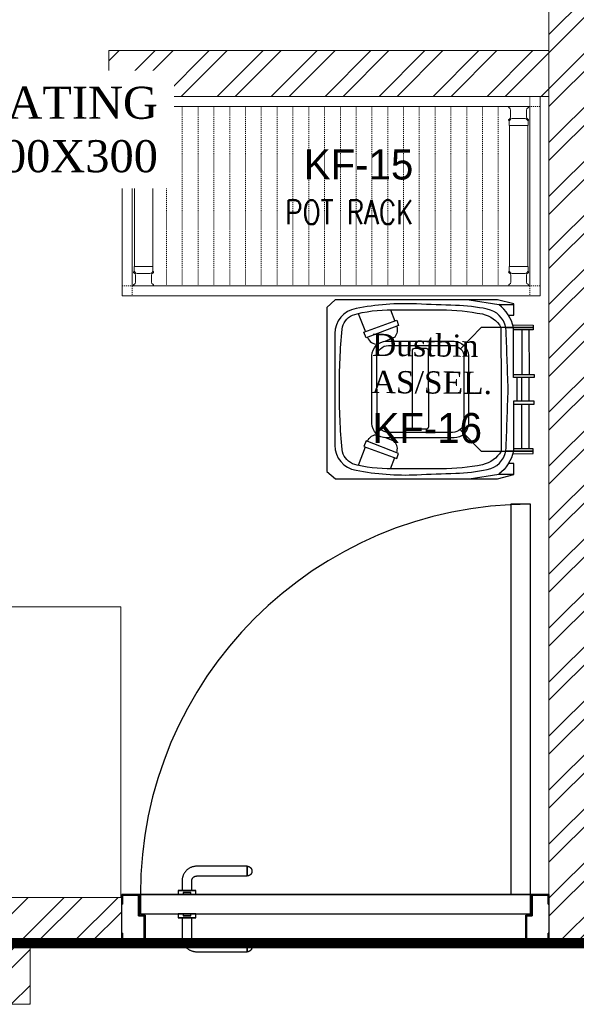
# Model space of a CAD drawing. Header units: inches. Extents: x 119662 to 158499, y 12149 to 20675.
# Tile 29 of 97: x 121897 to 121952, y 19335 to 19431. Entities that reach past the tile are written whole.
import ezdxf
from ezdxf.enums import TextEntityAlignment as Align

# ---------------------------------------------------------------- set-up
doc = ezdxf.new("R2010")
doc.units = ezdxf.units.IN
doc.header["$MEASUREMENT"] = 0
doc.linetypes.add('IHCL-P-MEZZANINE FLOOR PLAN$0$HIDDEN', pattern=[0.375, 0.25, -0.125])
for name, color, linetype, lineweight in [('00-GRIDTEXT', 1, 'Continuous', 13), ('EQUIP DIM', 252, 'Continuous', 0), ('EQUIPMENT', 7, 'Continuous', 25), ('EQUIPMENTSSS', 11, 'Continuous', 18), ('FLOOR RAISE', 4, 'Continuous', 5), ('KIT TEXT.', 5, 'Continuous', 5), ('kitchen equipment', 7, 'Continuous', 15), ('PD_BRICK WALL_115', 134, 'Continuous', 30), ('PD_DOOR', 42, 'Continuous', 25), ('PD_HATCH', 45, 'Continuous', 9), ('PP-TEXT', 7, 'Continuous', 40)]:
    doc.layers.add(name, color=color, linetype=linetype, lineweight=lineweight)
doc.layers.add('KIT EQUIPMENT', color=7, linetype='Continuous')
doc.layers.add('PD_025_TEXT', color=61, linetype='Continuous')
doc.styles.add('Arial', font='GOTHIC.TTF')
doc.styles.add('ISO', font='isocp.shx', dxfattribs={"height": 250})
doc.styles.get("Standard").update_dxf_attribs({"font": 'times.ttf', "height": 4})
doc.styles.add('style1', font='arial.ttf', dxfattribs={"height": 500})

# ---------------------------------------------------------------- blocks, each defined once
blk = doc.blocks.new('FTRRHRH')
at = {"layer": 'EQUIPMENT', "color": 8, "linetype": 'Continuous', "ltscale": 10}
for points in [[(1796570.7, 467786.8), (1796571.1, 467841), (1796577.6, 467841), (1796584.1, 467841), (1796584.1, 467788.7)], [(1796584.1, 467830.1), (1796703.3, 467830.1)], [(1796775.5, 467830.1), (1796743.4, 467830.1), (1796711.4, 467830.1)], [(1796902.7, 467830.1), (1796783.6, 467830.1)], [(1796916.1, 467786.8), (1796915.8, 467841), (1796909.2, 467841), (1796902.7, 467841), (1796902.7, 467788.7)], [(1796584.1, 467810.7), (1796703.3, 467810.7)], [(1796775.5, 467810.7), (1796743.4, 467810.7), (1796711.4, 467810.7)], [(1796902.7, 467810.7), (1796783.6, 467810.7)], [(1796544.6, 467774.9), (1796544.7, 467789.6), (1796514.6, 467789.6), (1796503.6, 467745.2), (1796503.3, 467310.5), (1796523.4, 467287.4), (1796743.4, 467287.4), (1796963.5, 467287.4), (1796983.6, 467310.5), (1796983.3, 467745.2), (1796972.3, 467789.6), (1796942.2, 467789.6), (1796942.3, 467774.9)], [(1796503.5, 467669.5), (1796516.2, 467749.4), (1796516.2, 467789.6)], [(1796775.5, 467798.7), (1796743.4, 467798.7), (1796711.4, 467798.7)], [(1796983.3, 467669.5), (1796970.7, 467749.4), (1796970.7, 467789.6)], [(1796530.3, 467458.7), (1796560.3, 467469.9)], [(1796557.8, 467475.2), (1796571.8, 467480.3), (1796605.3, 467393), (1796590.4, 467387.3), (1796558.3, 467475.4)], [(1796929.1, 467475.2), (1796915.1, 467480.3), (1796881.6, 467393), (1796896.5, 467387.3), (1796928.5, 467475.4)], [(1796956.6, 467458.7), (1796926.6, 467469.9)], [(1796540, 467372.2), (1796589, 467391.1)], [(1796946.9, 467372.2), (1796897.9, 467391.1)]]:
    blk.add_lwpolyline(points, dxfattribs=at)
for points in [[(1796852.5, 467646.3), (1796909.2, 467701.9), (1796909.2, 467841), (1796909.2, 467768.2, 0.002183), (1796743.4, 467774.2, 0.002183), (1796577.6, 467768.2), (1796577.6, 467841), (1796577.6, 467701.9), (1796634.4, 467646.3)], [(1796703.3, 467788.7), (1796584.1, 467788.7), (1796577.6, 467788.7, 0.169802), (1796516.2, 467749.4)], [(1796783.6, 467788.7), (1796902.7, 467788.7), (1796909.2, 467788.7, -0.169802), (1796970.7, 467749.4)], [(1796577.6, 467768.2, 0.297961), (1796528.2, 467718.1, 0.042051), (1796518.4, 467633.3, -0.003698), (1796514.4, 467528.7, 0.060574), (1796526.7, 467366.1, 0.367426), (1796593.9, 467309), (1796743.4, 467309), (1796893, 467309, 0.367426), (1796960.2, 467366.1, 0.060574), (1796972.4, 467528.7, -0.003698), (1796968.4, 467633.3, 0.042051), (1796958.6, 467718.1, 0.297961), (1796909.2, 467768.2)], [(1796573.8, 467475, -0.269888), (1796603.2, 467469.9), (1796614.7, 467443.5)], [(1796913, 467475, 0.269888), (1796883.7, 467469.9), (1796872.2, 467443.5)], [(1796603.8, 467396.9), (1796604.2, 467397, 0.32068), (1796622.1, 467424.3)], [(1796883.1, 467396.9), (1796882.6, 467397, -0.32068), (1796864.8, 467424.3)]]:
    blk.add_lwpolyline(points, format="xyb", dxfattribs=at)
for points in [[(1796703.3, 467843.8), (1796711.4, 467843.8), (1796711.4, 467788.7), (1796703.3, 467788.7)], [(1796783.6, 467843.8), (1796775.5, 467843.8), (1796775.5, 467788.7), (1796783.6, 467788.7)]]:
    blk.add_lwpolyline(points, close=True, dxfattribs=at)
for points in [[(1796743.4, 467755), (1796909.2, 467755, -0.218041), (1796945.6, 467705, -0.049803), (1796956.5, 467595.3), (1796956.5, 467462.7, -0.075378), (1796942.8, 467356.4, -0.243539), (1796905, 467328.5, -0.021943), (1796743.4, 467321.4, -0.021943), (1796581.9, 467328.5, -0.243539), (1796544.1, 467356.4, -0.075378), (1796530.4, 467462.7), (1796530.4, 467595.3, -0.049803), (1796541.3, 467705, -0.218041), (1796577.6, 467755)], [(1796653, 467667.5), (1796834.9, 467667.5, -0.414214), (1796873.4, 467629), (1796873.4, 467447.2, -0.414214), (1796834.9, 467408.8), (1796653, 467408.8, -0.414214), (1796614.5, 467447.2), (1796614.5, 467629, -0.414214)], [(1796656.2, 467655.5), (1796828.4, 467655.5, -0.414214), (1796859, 467625), (1796859, 467452.9, -0.414214), (1796828.4, 467422.3), (1796656.2, 467422.3, -0.414214), (1796625.7, 467452.9), (1796625.7, 467625, -0.414214)], [(1796639.4, 467560), (1796844.3, 467560, -0.414214), (1796850.4, 467553.9), (1796850.4, 467523.4, -0.414214), (1796844.3, 467517.3), (1796639.4, 467517.3, -0.414214), (1796633.3, 467523.4), (1796633.3, 467553.9, -0.414214)]]:
    blk.add_lwpolyline(points, format="xyb", close=True, dxfattribs=at)
blk = doc.blocks.new('sesrgg')
at = {"layer": 'EQUIPMENT', "color": 251, "linetype": 'Continuous', "lineweight": 5}
for p, q in [((1788400.4, 614306.9), (1788353.3, 614306.9)), ((1789296.2, 614306.9), (1789343.3, 614306.9)), ((1788352.5, 614303.9), (1788353.7, 614303.2)), ((1788356.8, 614280.4), (1788356.8, 614297.9)), ((1788396.9, 614280.4), (1788396.9, 614297.9)), ((1788396.9, 614280.4), (1788396.9, 614297.9)), ((1788399.9, 614303.2), (1788401.1, 614303.9)), ((1788399.9, 614303.2), (1788401.2, 614303.9)), ((1788402, 614305.2), (1788402, 614305.3)), ((1789294.6, 614305.2), (1789294.6, 614305.3)), ((1789296.7, 614303.2), (1789295.4, 614303.9)), ((1789296.7, 614303.2), (1789295.4, 614303.9)), ((1789299.7, 614280.4), (1789299.7, 614297.9)), ((1789299.7, 614280.4), (1789299.7, 614297.9)), ((1789339.8, 614280.4), (1789339.8, 614297.9)), ((1789344.1, 614303.9), (1789342.9, 614303.2)), ((1788352.5, 614274.4), (1788353.7, 614275.1)), ((1788353.2, 614271.4), (1788353.2, 614259.3)), ((1788399.9, 614258.8), (1788353.7, 614258.8)), ((1788353.8, 613904.2), (1788353.7, 614258.8)), ((1788355.4, 614273.5), (1788354.7, 614272.2)), ((1788393, 614276.5), (1788360.6, 614276.5)), ((1788399, 614272.2), (1788398.3, 614273.5)), ((1788399.9, 614275.1), (1788401.1, 614274.4)), ((1788399.9, 614275.1), (1788401.2, 614274.4)), ((1788400, 613904.7), (1788399.9, 614258.8)), ((1788400.4, 614271.4), (1788400.4, 614259.3)), ((1788402, 614273), (1788402, 614273)), ((1789294.6, 614273), (1789294.6, 614273)), ((1789296.7, 614275.1), (1789295.4, 614274.4)), ((1789296.7, 614275.1), (1789295.4, 614274.4)), ((1789296.2, 614271.4), (1789296.2, 614259.3)), ((1789296.6, 613904.7), (1789296.7, 614258.8)), ((1789296.7, 614258.8), (1789342.9, 614258.8)), ((1789297.6, 614272.2), (1789298.3, 614273.5)), ((1789303.6, 614276.5), (1789335.9, 614276.5)), ((1789341.2, 614273.5), (1789341.9, 614272.2)), ((1789342.8, 613904.2), (1789342.9, 614258.8)), ((1789344.1, 614274.4), (1789342.9, 614275.1)), ((1789343.4, 614271.4), (1789343.4, 614259.3)), ((1788352.6, 613889.1), (1788353.8, 613888.4)), ((1788353.3, 613892), (1788353.3, 613904.2)), ((1788400, 613904.7), (1788353.8, 613904.7)), ((1788355.5, 613890), (1788354.8, 613891.2)), ((1788393.1, 613887), (1788360.7, 613887)), ((1788398.3, 613890), (1788399.1, 613891.2)), ((1788400, 613888.3), (1788401.2, 613889.1)), ((1788401.2, 613889.1), (1788400, 613888.4)), ((1788400.5, 613892), (1788400.5, 613904.2)), ((1788402, 613890.4), (1788402, 613890.5)), ((1789294.5, 613890.4), (1789294.5, 613890.5)), ((1789296.6, 613888.3), (1789295.3, 613889.1)), ((1789295.3, 613889.1), (1789296.6, 613888.4)), ((1789296.1, 613892), (1789296.1, 613904.2)), ((1789296.6, 613904.7), (1789342.8, 613904.7)), ((1789298.2, 613890), (1789297.5, 613891.2)), ((1789303.5, 613887), (1789335.8, 613887)), ((1789341.1, 613890), (1789341.8, 613891.2)), ((1789344, 613889.1), (1789342.8, 613888.4)), ((1789343.3, 613892), (1789343.3, 613904.2)), ((1788356.9, 613883.1), (1788356.9, 613865.6)), ((1788397, 613883.2), (1788397, 613865.7)), ((1788397, 613865.6), (1788397, 613883.1)), ((1789299.6, 613883.2), (1789299.6, 613865.7)), ((1789299.6, 613865.6), (1789299.6, 613883.1)), ((1789339.7, 613883.1), (1789339.7, 613865.6)), ((1788352.6, 613859.6), (1788353.8, 613860.3)), ((1788400.4, 613856.6), (1788353.4, 613856.6)), ((1788400, 613860.3), (1788401.2, 613859.6)), ((1788401.2, 613859.6), (1788400, 613860.3)), ((1788402, 613858.2), (1788402, 613858.2)), ((1789294.5, 613858.2), (1789294.5, 613858.2)), ((1789296.6, 613860.3), (1789295.3, 613859.6)), ((1789295.3, 613859.6), (1789296.6, 613860.3)), ((1789296.1, 613856.6), (1789343.2, 613856.6)), ((1789344, 613859.6), (1789342.8, 613860.3))]:
    blk.add_line(p, q, dxfattribs=at)
at = {"layer": 'EQUIPMENT', "color": 251, "linetype": 'IHCL-P-MEZZANINE FLOOR PLAN$0$HIDDEN', "lineweight": 5}
for p, q in [((1788428, 613856.6), (1788428, 614306.9)), ((1788467.7, 613856.6), (1788467.7, 614306.9)), ((1788507.4, 613856.6), (1788507.4, 614306.9)), ((1788547.1, 613856.6), (1788547.1, 614306.9)), ((1788586.8, 613856.6), (1788586.8, 614306.9)), ((1788586.8, 613856.6), (1788586.8, 614306.9)), ((1788626.6, 613856.6), (1788626.6, 614306.9)), ((1788666.3, 613856.6), (1788666.3, 614306.9)), ((1788706, 613856.6), (1788706, 614306.9)), ((1788706, 613856.6), (1788706, 614306.9)), ((1788745.7, 613856.6), (1788745.7, 614306.9)), ((1788785.4, 613856.6), (1788785.4, 614306.9)), ((1788825.1, 613856.6), (1788825.1, 614306.9)), ((1788864.9, 613856.6), (1788864.9, 614306.9)), ((1788904.6, 613856.6), (1788904.6, 614306.9)), ((1788944.3, 613856.6), (1788944.3, 614306.9)), ((1788984, 613856.6), (1788984, 614306.9)), ((1789023.7, 613856.6), (1789023.7, 614306.9)), ((1789063.5, 613856.6), (1789063.5, 614306.9)), ((1789103.2, 613856.6), (1789103.2, 614306.9)), ((1789142.9, 613856.6), (1789142.9, 614306.9)), ((1789182.6, 613856.6), (1789182.6, 614306.9)), ((1789222.3, 613856.6), (1789222.3, 614306.9)), ((1789262.1, 613856.6), (1789262.1, 614306.9))]:
    blk.add_line(p, q, dxfattribs=at)
for points in [[(1788348.4, 614306.9), (1788348.4, 614332.1), (1788323.1, 614332.1), (1788323.1, 614306.9)], [(1789348.2, 614306.9), (1789348.2, 614332.1), (1789373.5, 614332.1), (1789373.5, 614306.9)], [(1788348.4, 613856.6), (1788348.4, 613831.3), (1788323.1, 613831.3), (1788323.1, 613856.6)], [(1789348.2, 613856.6), (1789348.2, 613831.3), (1789373.5, 613831.3), (1789373.5, 613856.6)]]:
    blk.add_lwpolyline(points, close=True, dxfattribs=at)
at = {"layer": 'EQUIPMENT', "color": 251, "linetype": 'Continuous', "lineweight": 5}
for centre, radius, start, end in [((1788353.3, 614305.3), 1.6, 89.991, 239.97), ((1788400.4, 614305.3), 1.6, 299.976, 89.991), ((1789296.2, 614305.3), 1.6, 90.009, 240.024), ((1789343.3, 614305.3), 1.6, 300.03, 90.009), ((1788350.7, 614297.9), 6.07, 359.982, 59.988), ((1788403, 614297.9), 6.07, 119.991, 179.997), ((1788403, 614297.9), 6.07, 119.994, 180), ((1788400.3, 614305.2), 1.6, 299.973, 359.979), ((1789296.2, 614305.2), 1.6, 180.021, 240.027), ((1789293.6, 614297.9), 6.07, 0.003, 60.009), ((1789293.6, 614297.9), 6.07, 0, 60.006), ((1789345.9, 614297.9), 6.07, 120.012, 180.018), ((1788353.3, 614273), 1.6, 119.994, 329.979), ((1788353.7, 614259.3), 0.506, 180, 269.973), ((1788350.7, 614280.4), 6.07, 299.976, 359.982), ((1788360.7, 614270.4), 6.07, 89.991, 149.997), ((1788393, 614270.4), 6.07, 29.985, 89.991), ((1788403, 614280.4), 6.07, 179.991, 239.997), ((1788403, 614280.4), 6.07, 180, 239.97), ((1788400.4, 614273), 1.6, 209.967, 59.988), ((1788399.9, 614259.3), 0.506, 269.973, 359.982), ((1788400.3, 614273), 1.6, 359.967, 59.973), ((1789296.2, 614273), 1.6, 120.027, 180.033), ((1789296.2, 614273), 1.6, 120.012, 330.033), ((1789296.7, 614259.3), 0.506, 180.018, 270.027), ((1789293.6, 614280.4), 6.07, 300.003, 0.009), ((1789293.6, 614280.4), 6.07, 300.03, 0), ((1789303.6, 614270.4), 6.07, 90.009, 150.015), ((1789335.9, 614270.4), 6.07, 30.003, 90.009), ((1789345.9, 614280.4), 6.07, 180.018, 240.024), ((1789343.3, 614273), 1.6, 210.021, 60.006), ((1789342.9, 614259.3), 0.506, 270.027, 0), ((1788353.4, 613890.4), 1.6, 29.985, 239.97), ((1788353.8, 613904.2), 0.506, 89.991, 180), ((1788350.8, 613883.1), 6.07, 359.982, 59.988), ((1788360.7, 613893.1), 6.07, 209.967, 269.973), ((1788393.1, 613893.1), 6.07, 269.973, 329.979), ((1788403.1, 613883.1), 6.07, 119.994, 180), ((1788403.1, 613883.1), 6.07, 119.991, 179.997), ((1788400.4, 613890.4), 1.6, 299.976, 149.997), ((1788400, 613904.2), 0.506, 359.982, 89.991), ((1788400.4, 613890.4), 1.6, 299.973, 359.979), ((1789296.1, 613890.4), 1.6, 30.003, 240.024), ((1789296.1, 613890.4), 1.6, 180.021, 240.027), ((1789296.6, 613904.2), 0.506, 90.009, 180.018), ((1789293.5, 613883.1), 6.07, 0, 60.006), ((1789293.5, 613883.1), 6.07, 0.003, 60.009), ((1789303.5, 613893.1), 6.07, 210.021, 270.027), ((1789335.8, 613893.1), 6.07, 270.027, 330.033), ((1789345.8, 613883.1), 6.07, 120.012, 180.018), ((1789343.2, 613890.4), 1.6, 300.03, 150.015), ((1789342.8, 613904.2), 0.506, 0, 90.009), ((1788350.8, 613865.6), 6.07, 299.976, 359.982), ((1788403.1, 613865.6), 6.07, 179.991, 239.997), ((1788403.1, 613865.6), 6.07, 180, 239.97), ((1789293.5, 613865.6), 6.07, 300.003, 0.009), ((1789293.5, 613865.6), 6.07, 300.03, 0), ((1789345.8, 613865.6), 6.07, 180.018, 240.024), ((1788353.4, 613858.2), 1.6, 119.994, 269.973), ((1788400.4, 613858.2), 1.6, 269.973, 59.988), ((1788400.4, 613858.2), 1.6, 359.967, 59.973), ((1789296.1, 613858.2), 1.6, 120.027, 180.033), ((1789296.1, 613858.2), 1.6, 120.012, 270.027), ((1789343.2, 613858.2), 1.6, 270.027, 60.006)]:
    blk.add_arc(centre, radius, start, end, dxfattribs=at)
at = {"layer": 'KIT EQUIPMENT', "color": 251, "lineweight": 5}
for points in [[(1789373.5, 614332.1), (1789373.5, 613831.3), (1788323.1, 613831.3), (1788323.1, 614332.1)], [(1789348.2, 614306.9), (1789348.2, 613856.6), (1788348.4, 613856.6), (1788348.4, 614306.9)]]:
    blk.add_lwpolyline(points, close=True, dxfattribs=at)
blk = doc.blocks.new('A$C6E471120')
at = {"layer": 'EQUIPMENTSSS', "color": 251, "lineweight": 5, "ltscale": 12}
blk.add_lwpolyline([(-1068.9, -7263.3), (-1694.6, -7263.3), (-1694.6, -7988.3), (-1068.9, -7988.3)], close=True, dxfattribs=at)
at = {"layer": 'EQUIPMENT', "color": 251, "xscale": 0.9931975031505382, "yscale": 0.9931975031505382, "zscale": 0.9931975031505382, "rotation": 180}
blk.add_blockref('sesrgg', (1776135.7, 603666.4), dxfattribs=at)
at = {"layer": 'kitchen equipment', "color": 8, "linetype": 'Continuous', "xscale": 0.9305687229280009, "yscale": 0.9305687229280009, "zscale": 0.9305687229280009, "rotation": 270.0169411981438}
blk.add_blockref('FTRRHRH', (-435892.3, 1665144.2), dxfattribs=at)
at = {"layer": '00-GRIDTEXT', "color": 251, "ltscale": 50, "style": 'Arial'}
for s, p in [('KF-15', (-475.4, -6159)), ('KF-16', (-303.9, -6816.9))]:
    blk.add_text(s, height=75.07, rotation=0.0006, dxfattribs=at).set_placement(p, align=Align.MIDDLE_CENTER)
at = {"layer": 'EQUIP DIM', "color": 251, "insert": (-441.5, -6581.4), "char_height": 45.409, "width": 361.089, "attachment_point": 1, "rotation": 359.4794}
blk.add_mtext('{\\H1.22222x;\\C256;Dustbin\\PAS/SEL.}', dxfattribs=at)
at = {"layer": 'KIT TEXT.', "color": 251, "insert": (-658.3, -6308.3, 485.3), "char_height": 59.766, "width": 1092.799, "attachment_point": 7, "style": 'ISO'}
blk.add_mtext('{\\Fromans|c0;\\W0.8;POT RACK}', dxfattribs=at)
blk = doc.blocks.new('door 1')
at = {"layer": 'PD_DOOR', "color": 8}
for p, q in [((160472.9, 15356.5), (160472.9, 15360.1)), ((160472.9, 15360.1), (160472.9, 15356.5)), ((160602.9, 15360.1), (160472.9, 15360.1)), ((160472.9, 15360.1), (160472.9, 15359.7)), ((160472.9, 15335.1), (160472.9, 15360.1)), ((160472.9, 15359.7), (160472.9, 15335.6)), ((159755.9, 15337.6), (159695.9, 15337.6)), ((159695.9, 15337.6), (159695.9, 15312.6)), ((159695.9, 15312.6), (159695.9, 15337.6)), ((159695.9, 15337.6), (159755.9, 15337.6)), ((159695.9, 15212.6), (159695.9, 15337.6)), ((159697.9, 15312.6), (159697.9, 15335.6)), ((159697.9, 15335.6), (159753.9, 15335.6)), ((159753.9, 15335.6), (159697.9, 15335.6)), ((159697.9, 15335.6), (159697.9, 15312.6)), ((159753.9, 15335.6), (159753.9, 15267.6)), ((159753.9, 15267.6), (159753.9, 15335.6)), ((159755.9, 15265.6), (159755.9, 15337.6)), ((159755.9, 15337.6), (159755.9, 15265.6)), ((160472.9, 15335.1), (160472.9, 15338.8)), ((160472.9, 15338.8), (160472.9, 15335.1)), ((160472.9, 15335.6), (160472.9, 15335.1)), ((160472.9, 15335.1), (160602.9, 15335.1)), ((160795.9, 15337.6), (160735.9, 15337.6)), ((160735.9, 15337.6), (160735.9, 15265.6)), ((160735.9, 15265.6), (160735.9, 15337.6)), ((160735.9, 15337.6), (160795.9, 15337.6)), ((160737.9, 15267.6), (160737.9, 15335.6)), ((160737.9, 15335.6), (160793.9, 15335.6)), ((160793.9, 15335.6), (160737.9, 15335.6)), ((160737.9, 15335.6), (160737.9, 15267.6)), ((160793.9, 15335.6), (160793.9, 15312.6)), ((160793.9, 15312.6), (160793.9, 15335.6)), ((160795.9, 15312.6), (160795.9, 15337.6)), ((160795.9, 15337.6), (160795.9, 15312.6)), ((160795.9, 15337.6), (160795.9, 15212.6)), ((159695.9, 15312.6), (159697.9, 15312.6)), ((159697.9, 15312.6), (159695.9, 15312.6)), ((160615.4, 15322.6), (160615.4, 15272.6)), ((160640.4, 15272.6), (160640.4, 15322.6)), ((160793.9, 15312.6), (160795.9, 15312.6)), ((160795.9, 15312.6), (160793.9, 15312.6)), ((159753.9, 15267.6), (159738.9, 15267.6)), ((159738.9, 15267.6), (159738.9, 15214.6)), ((159738.9, 15214.6), (159738.9, 15267.6)), ((159738.9, 15267.6), (159753.9, 15267.6)), ((159740.9, 15212.6), (159740.9, 15265.6)), ((159740.9, 15265.6), (159755.9, 15265.6)), ((159755.9, 15265.6), (159740.9, 15265.6)), ((159740.9, 15265.6), (159740.9, 15212.6)), ((160747.9, 15262.6), (159743.9, 15262.6)), ((159743.9, 15262.6), (159743.9, 15212.6)), ((160747.9, 15262.6), (159743.9, 15262.6)), ((159743.9, 15262.6), (159743.9, 15212.6)), ((160605.4, 15272.6), (160605.4, 15262.6)), ((160622.1, 15272.6), (160605.4, 15272.6)), ((160605.4, 15272.6), (160622.1, 15272.6)), ((160650.4, 15262.6), (160605.4, 15262.6)), ((160605.4, 15262.6), (160650.4, 15262.6)), ((160640.4, 15272.6), (160615.4, 15272.6)), ((160615.4, 15272.6), (160621.7, 15272.6)), ((160617.9, 15267.6), (160617.9, 15262.6)), ((160637.9, 15267.6), (160617.9, 15267.6)), ((160617.9, 15267.6), (160637.9, 15267.6)), ((160637.9, 15262.6), (160617.9, 15262.6)), ((160617.9, 15262.6), (160637.9, 15262.6)), ((160621.7, 15272.6), (160624.7, 15272.6)), ((160624.7, 15272.6), (160627.9, 15272.6)), ((160627.9, 15272.6), (160631.2, 15272.6)), ((160627.9, 15272.6), (160650.4, 15272.6)), ((160631.2, 15272.6), (160634.2, 15272.6)), ((160650.4, 15272.6), (160633.8, 15272.6)), ((160634.2, 15272.6), (160640.4, 15272.6)), ((160637.9, 15262.6), (160637.9, 15267.6)), ((160650.4, 15262.6), (160650.4, 15272.6)), ((160735.9, 15265.6), (160750.9, 15265.6)), ((160750.9, 15265.6), (160735.9, 15265.6)), ((160752.9, 15267.6), (160737.9, 15267.6)), ((160737.9, 15267.6), (160752.9, 15267.6)), ((160747.9, 15212.6), (160747.9, 15262.6)), ((160747.9, 15262.6), (160747.9, 15212.6)), ((160750.9, 15265.6), (160750.9, 15212.6)), ((160750.9, 15212.6), (160750.9, 15265.6)), ((160752.9, 15214.6), (160752.9, 15267.6)), ((160752.9, 15267.6), (160752.9, 15214.6)), ((159697.9, 15237.6), (159695.9, 15237.6)), ((159695.9, 15237.6), (159695.9, 15212.6)), ((159695.9, 15212.6), (159695.9, 15237.6)), ((159695.9, 15237.6), (159697.9, 15237.6)), ((159697.9, 15214.6), (159697.9, 15237.6)), ((159697.9, 15237.6), (159697.9, 15214.6)), ((160795.9, 15237.6), (160793.9, 15237.6)), ((160793.9, 15237.6), (160793.9, 15214.6)), ((160793.9, 15214.6), (160793.9, 15237.6)), ((160793.9, 15237.6), (160795.9, 15237.6)), ((160795.9, 15212.6), (160795.9, 15237.6)), ((160795.9, 15237.6), (160795.9, 15212.6)), ((159695.9, 15212.6), (159740.9, 15212.6)), ((159740.9, 15212.6), (159695.9, 15212.6)), ((159695.9, 15212.6), (159743.9, 15212.6)), ((159743.9, 15212.6), (159695.9, 15212.6)), ((159738.9, 15214.6), (159697.9, 15214.6)), ((159697.9, 15214.6), (159738.9, 15214.6)), ((159793.9, 15212.6), (159743.9, 15212.6)), ((159743.9, 15212.6), (159743.9, 14208.6)), ((159743.9, 15212.6), (160747.9, 15212.6)), ((159743.9, 15212.6), (159793.9, 15212.6)), ((159743.9, 15212.6), (159793.9, 15212.6)), ((159793.9, 15212.6), (159743.9, 15212.6)), ((159793.9, 14208.6), (159793.9, 15212.6)), ((159793.9, 15212.6), (160747.9, 15212.6)), ((159793.9, 15212.6), (160747.9, 15212.6)), ((160747.9, 15212.6), (159793.9, 15212.6)), ((160605.4, 15212.6), (160605.4, 15202.6)), ((160605.4, 15212.6), (160650.4, 15212.6)), ((160639.2, 15212.6), (160605.4, 15212.6)), ((160605.4, 15202.6), (160650.4, 15202.6)), ((160650.4, 15202.6), (160605.4, 15202.6)), ((160615.4, 15202.6), (160615.4, 15177.6)), ((160615.4, 15202.6), (160640.4, 15202.6)), ((160640.4, 15202.6), (160615.4, 15202.6)), ((160617.9, 15212.6), (160617.9, 15207.6)), ((160617.9, 15212.6), (160637.9, 15212.6)), ((160618.3, 15212.6), (160617.9, 15212.6)), ((160617.9, 15207.6), (160637.9, 15207.6)), ((160637.9, 15207.6), (160617.9, 15207.6)), ((160637.9, 15212.6), (160618.3, 15212.6)), ((160637.9, 15207.6), (160637.9, 15212.6)), ((160650.4, 15212.6), (160639.2, 15212.6)), ((160640.4, 15177.6), (160640.4, 15202.6)), ((160650.4, 15202.6), (160650.4, 15212.6)), ((160747.9, 15212.6), (160795.9, 15212.6)), ((160795.9, 15212.6), (160747.9, 15212.6)), ((160750.9, 15212.6), (160795.9, 15212.6)), ((160795.9, 15212.6), (160750.9, 15212.6)), ((160793.9, 15214.6), (160752.9, 15214.6)), ((160752.9, 15214.6), (160793.9, 15214.6)), ((160472.9, 15165.1), (160472.9, 15161.5)), ((160472.9, 15161.5), (160472.9, 15165.1)), ((160602.9, 15165.1), (160472.9, 15165.1)), ((160472.9, 15165.1), (160472.9, 15164.7)), ((160472.9, 15140.1), (160472.9, 15165.1)), ((160472.9, 15164.7), (160472.9, 15140.6)), ((160472.9, 15143.8), (160472.9, 15140.1)), ((160472.9, 15140.1), (160472.9, 15143.8)), ((160472.9, 15140.6), (160472.9, 15140.1)), ((160472.9, 15140.1), (160602.9, 15140.1)), ((159743.9, 14208.6), (159793.9, 14208.6))]:
    blk.add_line(p, q, dxfattribs=at)
at = {"layer": 'PD_DOOR', "color": 8, "flags": 128}
for points in [[(160460.4, 15347.6), (160460.5, 15348.1), (160460.5, 15348.6), (160460.5, 15349.1), (160460.6, 15349.6), (160460.7, 15350.1), (160460.8, 15350.6), (160460.9, 15351.1), (160461.1, 15351.6), (160461.2, 15352), (160461.4, 15352.5), (160461.6, 15353), (160461.9, 15353.4), (160462.1, 15353.9), (160462.4, 15354.3), (160462.6, 15354.7), (160462.9, 15355.1), (160463.2, 15355.5), (160463.5, 15355.9), (160463.9, 15356.3), (160464.2, 15356.6), (160464.6, 15357), (160465, 15357.3), (160465.4, 15357.6), (160465.8, 15357.9), (160466.2, 15358.2), (160466.6, 15358.4), (160467, 15358.7), (160467.5, 15358.9), (160467.9, 15359.1), (160468.4, 15359.3), (160468.9, 15359.5), (160469.4, 15359.6), (160469.8, 15359.8), (160470.3, 15359.9), (160470.8, 15360), (160471.3, 15360), (160471.8, 15360.1), (160472.3, 15360.1), (160472.8, 15360.1), (160472.9, 15360.1)], [(160640.4, 15322.6), (160640.4, 15324.1), (160640.3, 15325.6), (160640.2, 15327.1), (160640, 15328.6), (160639.7, 15330.1), (160639.4, 15331.6), (160639, 15333), (160638.5, 15334.4), (160638, 15335.9), (160637.5, 15337.2), (160636.9, 15338.6), (160636.2, 15340), (160635.5, 15341.3), (160634.7, 15342.6), (160633.9, 15343.8), (160633, 15345), (160632.1, 15346.2), (160631.1, 15347.4), (160630.1, 15348.5), (160629.1, 15349.5), (160628, 15350.6), (160626.8, 15351.5), (160625.7, 15352.5), (160624.4, 15353.4), (160623.2, 15354.2), (160621.9, 15355), (160620.6, 15355.7), (160619.3, 15356.4), (160617.9, 15357), (160616.5, 15357.6), (160615.1, 15358.1), (160613.7, 15358.6), (160612.2, 15359), (160610.8, 15359.3), (160609.3, 15359.6), (160607.8, 15359.8), (160606.3, 15360), (160604.8, 15360.1), (160603.3, 15360.1), (160602.9, 15360.1)], [(160472.9, 15335.1), (160472.4, 15335.2), (160471.9, 15335.2), (160471.4, 15335.2), (160470.9, 15335.3), (160470.5, 15335.4), (160470, 15335.5), (160469.5, 15335.6), (160469, 15335.8), (160468.5, 15335.9), (160468.1, 15336.1), (160467.6, 15336.3), (160467.2, 15336.6), (160466.7, 15336.8), (160466.3, 15337.1), (160465.9, 15337.3), (160465.5, 15337.6), (160465.1, 15337.9), (160464.7, 15338.2), (160464.3, 15338.6), (160464, 15338.9), (160463.6, 15339.3), (160463.3, 15339.7), (160463, 15340.1), (160462.7, 15340.5), (160462.4, 15340.9), (160462.2, 15341.3), (160461.9, 15341.8), (160461.7, 15342.2), (160461.5, 15342.7), (160461.3, 15343.1), (160461.1, 15343.6), (160461, 15344.1), (160460.8, 15344.5), (160460.7, 15345), (160460.6, 15345.5), (160460.5, 15346), (160460.5, 15346.5), (160460.5, 15347), (160460.4, 15347.5), (160460.4, 15347.6)], [(160602.9, 15335.1), (160603.4, 15335.1), (160603.9, 15335.1), (160604.4, 15335.1), (160604.9, 15335), (160605.4, 15334.9), (160605.9, 15334.8), (160606.4, 15334.7), (160606.9, 15334.5), (160607.3, 15334.3), (160607.8, 15334.2), (160608.3, 15334), (160608.7, 15333.7), (160609.2, 15333.5), (160609.6, 15333.2), (160610, 15333), (160610.4, 15332.7), (160610.8, 15332.4), (160611.2, 15332), (160611.6, 15331.7), (160611.9, 15331.4), (160612.2, 15331), (160612.6, 15330.6), (160612.9, 15330.2), (160613.2, 15329.8), (160613.5, 15329.4), (160613.7, 15329), (160614, 15328.5), (160614.2, 15328.1), (160614.4, 15327.6), (160614.6, 15327.2), (160614.8, 15326.7), (160614.9, 15326.2), (160615.1, 15325.7), (160615.2, 15325.3), (160615.3, 15324.8), (160615.3, 15324.3), (160615.4, 15323.8), (160615.4, 15323.3), (160615.4, 15322.8), (160615.4, 15322.6)], [(160602.9, 15140.1), (160604.4, 15140.2), (160605.9, 15140.3), (160607.4, 15140.4), (160608.9, 15140.6), (160610.4, 15140.9), (160611.9, 15141.2), (160613.3, 15141.6), (160614.7, 15142), (160616.2, 15142.5), (160617.5, 15143.1), (160618.9, 15143.7), (160620.3, 15144.4), (160621.6, 15145.1), (160622.9, 15145.9), (160624.1, 15146.7), (160625.3, 15147.6), (160626.5, 15148.5), (160627.7, 15149.5), (160628.8, 15150.5), (160629.8, 15151.5), (160630.9, 15152.6), (160631.8, 15153.8), (160632.8, 15154.9), (160633.7, 15156.1), (160634.5, 15157.4), (160635.3, 15158.7), (160636, 15160), (160636.7, 15161.3), (160637.3, 15162.7), (160637.9, 15164.1), (160638.4, 15165.5), (160638.9, 15166.9), (160639.3, 15168.3), (160639.6, 15169.8), (160639.9, 15171.3), (160640.1, 15172.8), (160640.3, 15174.2), (160640.4, 15175.7), (160640.4, 15177.2), (160640.4, 15177.6)], [(160615.4, 15177.6), (160615.4, 15177.1), (160615.4, 15176.6), (160615.4, 15176.1), (160615.3, 15175.7), (160615.2, 15175.2), (160615.1, 15174.7), (160615, 15174.2), (160614.8, 15173.7), (160614.6, 15173.2), (160614.5, 15172.8), (160614.3, 15172.3), (160614, 15171.9), (160613.8, 15171.4), (160613.5, 15171), (160613.3, 15170.6), (160613, 15170.2), (160612.7, 15169.8), (160612.3, 15169.4), (160612, 15169), (160611.7, 15168.7), (160611.3, 15168.3), (160610.9, 15168), (160610.5, 15167.7), (160610.1, 15167.4), (160609.7, 15167.1), (160609.3, 15166.9), (160608.8, 15166.6), (160608.4, 15166.4), (160607.9, 15166.2), (160607.5, 15166), (160607, 15165.8), (160606.5, 15165.7), (160606, 15165.5), (160605.6, 15165.4), (160605.1, 15165.3), (160604.6, 15165.3), (160604.1, 15165.2), (160603.6, 15165.2), (160603.1, 15165.1), (160602.9, 15165.1)], [(160460.4, 15152.6), (160460.5, 15153.1), (160460.5, 15153.6), (160460.5, 15154.1), (160460.6, 15154.6), (160460.7, 15155.1), (160460.8, 15155.6), (160460.9, 15156.1), (160461.1, 15156.6), (160461.2, 15157), (160461.4, 15157.5), (160461.6, 15158), (160461.9, 15158.4), (160462.1, 15158.9), (160462.4, 15159.3), (160462.6, 15159.7), (160462.9, 15160.1), (160463.2, 15160.5), (160463.5, 15160.9), (160463.9, 15161.3), (160464.2, 15161.6), (160464.6, 15162), (160465, 15162.3), (160465.4, 15162.6), (160465.8, 15162.9), (160466.2, 15163.2), (160466.6, 15163.4), (160467, 15163.7), (160467.5, 15163.9), (160467.9, 15164.1), (160468.4, 15164.3), (160468.9, 15164.5), (160469.4, 15164.6), (160469.8, 15164.8), (160470.3, 15164.9), (160470.8, 15165), (160471.3, 15165), (160471.8, 15165.1), (160472.3, 15165.1), (160472.8, 15165.1), (160472.9, 15165.1)], [(160472.9, 15140.1), (160472.4, 15140.2), (160471.9, 15140.2), (160471.4, 15140.2), (160470.9, 15140.3), (160470.5, 15140.4), (160470, 15140.5), (160469.5, 15140.6), (160469, 15140.8), (160468.5, 15140.9), (160468.1, 15141.1), (160467.6, 15141.3), (160467.2, 15141.6), (160466.7, 15141.8), (160466.3, 15142.1), (160465.9, 15142.3), (160465.5, 15142.6), (160465.1, 15142.9), (160464.7, 15143.2), (160464.3, 15143.6), (160464, 15143.9), (160463.6, 15144.3), (160463.3, 15144.7), (160463, 15145.1), (160462.7, 15145.5), (160462.4, 15145.9), (160462.2, 15146.3), (160461.9, 15146.8), (160461.7, 15147.2), (160461.5, 15147.7), (160461.3, 15148.1), (160461.1, 15148.6), (160461, 15149.1), (160460.8, 15149.5), (160460.7, 15150), (160460.6, 15150.5), (160460.5, 15151), (160460.5, 15151.5), (160460.5, 15152), (160460.4, 15152.5), (160460.4, 15152.6)]]:
    blk.add_lwpolyline(points, dxfattribs=at)
at = {"layer": 'PD_DOOR', "color": 8}
blk.add_arc((159743.9, 15212.6), 1004, 270, 0, dxfattribs=at)
blk = doc.blocks.new('DOOR1')
at = {"color": 8, "xscale": 0.03818181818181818, "yscale": 0.03818181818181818, "zscale": 0.03818181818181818, "rotation": 90}
blk.add_blockref('door 1', (-2370.944, -8406.748), dxfattribs=at)
blk = doc.blocks.new('FIRST FLOOR')
at = {"layer": 'PD_HATCH', "lineweight": 5}
h = blk.add_hatch(dxfattribs=at)
h.set_pattern_fill('ANSI32', color=251, scale=10)
h.set_pattern_definition([(45, (139238.8868, 19346.3716), (-2.65165, 2.65165), []), (45, (139240.6546, 19346.3716), (-2.65165, 2.65165), [])])
h.paths.add_polyline_path([(139249.658, 19348.454), (139206.408, 19348.454), (139206.408, 19343.954), (139249.658, 19343.954)])
h.paths.add_polyline_path([(139164.408, 19348.454), (139121.158, 19348.454), (139121.158, 19343.954), (139164.408, 19343.954)], flags=17)
h.paths.add_polyline_path([(139207.658, 19260.754), (139207.658, 19265.254), (139121.158, 19265.254), (139121.158, 19420.754), (139044.158, 19420.754), (139044.158, 19364.754), (139082.158, 19364.754), (139082.158, 19369.254), (139048.658, 19369.254), (139048.658, 19416.254), (139116.658, 19416.254), (139116.658, 19369.254), (139112.158, 19369.254), (139112.158, 19364.754), (139116.658, 19364.754), (139116.658, 19316.754), (139112.158, 19316.754), (139112.158, 19312.254), (139116.658, 19312.254), (139116.658, 19265.254), (139060.658, 19265.254), (139060.658, 19260.754), (139194.158, 19260.754), (139194.158, 19254.754), (139198.658, 19254.754), (139198.658, 19260.754)])
h.paths.add_polyline_path([(139249.658, 19265.254), (139249.658, 19260.754), (139411.658, 19260.754), (139411.658, 19265.254), (139258.658, 19265.254), (139258.658, 19354.754), (139318.658, 19354.754), (139318.658, 19330.754), (139323.158, 19330.754), (139323.158, 19354.754), (139402.658, 19354.754), (139402.658, 19326.754), (139407.158, 19326.754), (139407.158, 19485.754), (139411.658, 19485.754), (139411.658, 19490.254), (139402.658, 19490.254), (139402.658, 19363.754), (139258.658, 19363.754), (139258.658, 19579.754), (139249.658, 19579.754)])
at = {"layer": 'PD_BRICK WALL_115', "color": 251, "lineweight": 5}
for p, q in [((139206.408, 19348.454), (139206.408, 19343.954)), ((139206.408, 19348.454), (139249.658, 19348.454)), ((139206.408, 19343.954), (139249.658, 19343.954))]:
    blk.add_line(p, q, dxfattribs=at)
for points in [[(139411.658, 19265.254), (139258.658, 19265.254), (139258.658, 19354.754), (139318.658, 19354.754), (139318.658, 19330.754), (139323.158, 19330.754), (139323.158, 19354.754), (139402.658, 19354.754), (139402.658, 19326.754), (139407.158, 19326.754), (139407.158, 19485.754), (139411.658, 19485.754), (139411.658, 19490.254), (139402.658, 19490.254), (139402.658, 19363.754), (139258.658, 19363.754), (139258.658, 19579.754), (139249.658, 19579.754), (139249.658, 19265.254), (139249.658, 19265.254)], [(139044.158, 19420.754), (139121.158, 19420.754), (139121.158, 19265.254), (139207.658, 19265.254), (139207.658, 19260.754), (139198.658, 19260.754), (139198.658, 19254.754), (139194.158, 19254.754), (139194.158, 19260.754), (139060.658, 19260.754)], [(139411.658, 19260.754), (139249.658, 19260.754), (139249.658, 19265.254)]]:
    blk.add_lwpolyline(points, dxfattribs=at)
at = {"layer": '00-GRIDTEXT', "color": 8, "xscale": 0.03937007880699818, "yscale": 0.03937007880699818, "zscale": 0.03937007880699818}
blk.add_blockref('A$C6E471120', (139249.658, 19579.754), dxfattribs=at)
at = {"layer": 'PD_DOOR', "color": 8, "ltscale": 25, "rotation": 90.00000000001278}
blk.add_blockref('DOOR1', (136940.391, 22217.338), dxfattribs=at)
at = {"layer": 'PD_025_TEXT', "color": 251, "insert": (139243.958, 19306.629), "char_height": 8, "width": 91.77218, "attachment_point": 1, "style": 'style1'}
blk.add_mtext('\\pi19.346;DRINKING\\P\\pi24.227; WATER', dxfattribs=at)

msp = doc.modelspace()

# ---------------------------------------------------------------- block references
at = {"color": 8}
msp.add_blockref('FIRST FLOOR', (-17300.786, 79.928), dxfattribs=at)

# ---------------------------------------------------------------- next in the draw order: linework, layer by layer
at = {"layer": 'FLOOR RAISE', "const_width": 1}
msp.add_lwpolyline([(121743.371, 19668.681), (122488.871, 19668.681), (122488.871, 19512.181), (122470.871, 19512.181), (122470.871, 19509.181), (122194.871, 19509.181), (122194.871, 19407.181), (122106.371, 19407.181), (121957.871, 19407.181), (121957.871, 19340.681), (121741.871, 19340.681), (121741.871, 19358.681), (121743.371, 19358.681), (121743.371, 19668.681)], dxfattribs=at)

# ---------------------------------------------------------------- next in the draw order: texts
at = {"layer": 'PP-TEXT', "insert": (121910.432, 19424.836), "char_height": 3.14961, "width": 37.07814, "attachment_point": 3, "bg_fill": 2}
msp.add_mtext('{\\fTimes New Roman|b0|i0|c0|p34;GREATING 300X300}', dxfattribs=at)

doc.saveas('drawing.dxf')
